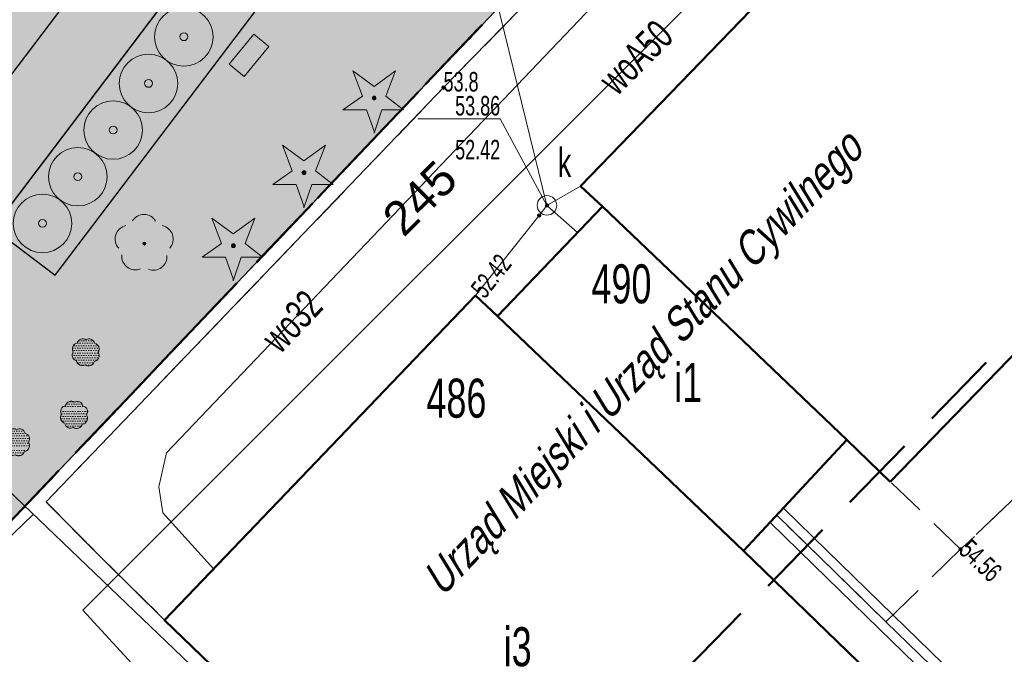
# Model space of a CAD drawing. Header units: metres. Extents: x 5507784 to 5508297, y 5948658 to 5948992.
# Tile 80 of 98: x 5508245 to 5508270, y 5948920 to 5948937. Entities that reach past the tile are written whole.
import ezdxf
from ezdxf.enums import TextEntityAlignment as Align

# ---------------------------------------------------------------- set-up
doc = ezdxf.new("R2010")
doc.units = ezdxf.units.M
for name, pattern in [('2', [0.9, 0.6, -0.3]), ('L_0_02', [0]), ('L_0_03', [1, 0.5, -0.5]), ('L_0_04', [1.5, 1, -0.5]), ('L_0_06', [2, 1.5, -0.5]), ('L_0_0C', [3, 2, -1])]:
    doc.linetypes.add(name, pattern=pattern)
doc.layers.get('0').update_dxf_attribs({"linetype": 'CONTINUOUS', "lineweight": 18})
for name, color, linetype, lineweight in [('1_granice_dzialek', 1, 'CONTINUOUS', 5), ('1_mala_arch', 5, 'CONTINUOUS', 5), ('1_nawierzchnie', 253, 'CONTINUOUS', 5), ('1_roslinnosc', 102, 'CONTINUOUS', 5), ('2_nawierzchnie_projektowane', 14, 'CONTINUOUS', 30), ('312-budynek ewidencyjny', 7, 'CONTINUOUS', 18), ('312-oznaczenie budynku ewidencyjnego', 7, 'CONTINUOUS', 18), ('312-oznaczenie budynku ewidencyjnego-Atr117', 7, 'CONTINUOUS', 18), ('3_mala_arch', 18, 'CONTINUOUS', 5), ('3_rosliny_projektowane', 102, 'CONTINUOUS', 20), ('EGB_Budynek', 7, 'CONTINUOUS', 50), ('EGB_DzialkaEwidencyjna', 7, 'L_0_02', 18), ('EGB_KonturUzytkuGruntowego', 96, 'L_0_03', 18), ('GES_PrzewodKanalizacyjny', 36, 'CONTINUOUS', 18), ('GES_PrzewodTelekomunikacyjny', 30, 'CONTINUOUS', 18), ('GES_PrzewodWodociagowy', 5, 'CONTINUOUS', 18), ('GES_Rzedna', 7, 'CONTINUOUS', 18), ('GES_UrzadzeniaSiecKanalizacyjna_P', 7, 'CONTINUOUS', 18), ('OT_Budowle', 7, 'CONTINUOUS', 18), ('OT_Komunikacja', 7, 'CONTINUOUS', 18), ('OT_Ogrodzenia', 7, 'CONTINUOUS', 18), ('OT_Rzedna', 7, 'CONTINUOUS', 18), ('OT_ZagospodarowanieTerenu', 7, 'CONTINUOUS', 18), ('OT_ZagospodarowanieTerenu_P', 7, 'CONTINUOUS', 18), ('OTDN', 7, 'CONTINUOUS', 13), ('OTKU', 7, 'CONTINUOUS', 13), ('OTOO', 7, 'CONTINUOUS', 13), ('OTRN', 7, 'CONTINUOUS', 13), ('OTRS', 7, 'CONTINUOUS', 13), ('OTZG', 7, 'CONTINUOUS', 13), ('OTZL', 7, 'CONTINUOUS', 13), ('OTZT', 7, 'CONTINUOUS', 18), ('SUKP', 7, 'CONTINUOUS', 13), ('SUKS', 7, 'CONTINUOUS', 13), ('SUTP', 7, 'CONTINUOUS', 13), ('SUWP', 7, 'CONTINUOUS', 13), ('Zakres', 5, 'L_0_0C', 50)]:
    doc.layers.add(name, color=color, linetype=linetype, lineweight=lineweight)
doc.layers.add('994-Nazwa ulicy', color=7, linetype='CONTINUOUS')
doc.styles.get("Standard").update_dxf_attribs({"font": 'arial.ttf'})
doc.linetypes.add('L_0_15_SHX', pattern='A,0,-0.375,-0.75,-0.75,-0.75,-0.75,-0.75,[1,Nowogard 244.shx,S=0.05,R=0,X=0,Y=0],-0.75,-0.75,-0.75,-0.75,-0.375', length=7.5)
doc.linetypes.add('L_0_29_SHX', pattern='A,0,-0.25,-0.5,-0.5,-0.5,-0.5,-0.5,-0.5,-0.5,-0.5,[2,Nowogard 244.shx,S=0.05,R=0,X=0,Y=0],-0.5,[3,Nowogard 244.shx,S=0.05,R=0,X=0,Y=0],-0.25', length=5)
pattern_1 = [(0, (340.901654, 0), (0.03125, 0.0625), [0, -0.0625])]

# ---------------------------------------------------------------- blocks, each defined once
blk = doc.blocks.new('L_0_29_2')
at = {"color": 0, "linetype": 'Continuous', "lineweight": 13, "flags": 128}
blk.add_lwpolyline([(0, 0.5), (0, -0.5)], dxfattribs=at)
blk = doc.blocks.new('SUPS01_05')
at = {"linetype": 'Continuous', "lineweight": 13}
blk.add_hatch(color=0, dxfattribs=at).paths.add_polyline_path([(0, -0.091, 1), (0, 0.091, 1)])
at = {"color": 0, "linetype": 'Continuous', "lineweight": 13}
blk.add_circle((0, 0), 0.0906, dxfattribs=at)
blk = doc.blocks.new('SUKS')
at = {"color": 0, "linetype": 'Continuous', "lineweight": 18}
blk.add_circle((0, 0), 0.5, dxfattribs=at)
blk = doc.blocks.new('OTRN')
at = {"linetype": 'Continuous', "lineweight": 13}
blk.add_hatch(color=0, dxfattribs=at).paths.add_polyline_path([(0, -0.091, 1), (0, 0.091, 1)])
at = {"color": 0, "linetype": 'Continuous', "lineweight": 13}
blk.add_circle((0, 0), 0.0906, dxfattribs=at)
blk = doc.blocks.new('OTRS')
at = {"linetype": 'Continuous', "lineweight": 13}
blk.add_hatch(color=0, dxfattribs=at).paths.add_polyline_path([(0, -0.091, 1), (0, 0.091, 1)])
at = {"color": 0, "linetype": 'Continuous', "lineweight": 13}
blk.add_circle((0, 0), 0.0906, dxfattribs=at)
blk = doc.blocks.new('OTZG')
at = {"linetype": 'Continuous', "lineweight": 13}
blk.add_hatch(color=0, dxfattribs=at).paths.add_polyline_path([(0, -0.1, 1), (0, 0.1, 1)])
at = {"color": 0, "linetype": 'Continuous', "lineweight": 13, "flags": 128}
blk.add_lwpolyline([(0, -1.7), (-0.4, -0.6), (-1.6, -0.6), (-0.6, 0.1), (-1.1, 1.4), (0, 0.6), (1.1, 1.4), (0.6, 0.1), (1.5, -0.6), (0.4, -0.6), (0, -1.8)], close=True, dxfattribs=at)
at = {"color": 0, "linetype": 'Continuous', "lineweight": 13}
blk.add_circle((0, 0), 0.1, dxfattribs=at)
blk = doc.blocks.new('OTZL')
at = {"linetype": 'Continuous', "lineweight": 18}
blk.add_hatch(color=0, dxfattribs=at).paths.add_polyline_path([(0, -0.072, 1), (0, 0.072, 1)])
at = {"color": 0, "linetype": 'Continuous', "lineweight": 18}
blk.add_circle((0, 0), 0.0721, dxfattribs=at)
for centre, radius, start, end in [((-0.02, 0.82), 0.68, 29.5388, 149.6209), ((-0.8, 0.24), 0.7, 101.6336, 222.6141), ((0.78, 0.24), 0.7, 318.5035, 78.3664), ((-0.46, -0.64), 0.7, 175.1009, 291.5014), ((0.46, -0.66), 0.7, 249.444, 4.8991)]:
    blk.add_arc(centre, radius, start, end, dxfattribs=at)

msp = doc.modelspace()

# ---------------------------------------------------------------- hatches: boundary and pattern name
at = {"layer": '1_nawierzchnie', "linetype": 'Continuous', "lineweight": 5, "ltscale": 0.5, "true_color": 0xc7c8ca}
h = msp.add_hatch(dxfattribs=at)
h.set_pattern_fill('GRASS', color=9, scale=0.5)
h.set_pattern_definition([(90, (340.90165, 0), (-0.3535533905, 0.3535533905), [0.09375, -0.6133567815]), (45, (340.90165, 0), (-0.353553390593, 0.353553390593), [0.09375, -0.40625]), (135, (340.90165, 0), (-0.353553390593, -0.353553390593), [0.09375, -0.40625])])
h.paths.add_polyline_path([(5508241.647, 5948931.406), (5508241.329, 5948931.785), (5508241.621, 5948940.332), (5508241.818, 5948940.776), (5508242.527, 5948941.191), (5508243.674, 5948941.86), (5508244.547, 5948942.788), (5508246.53, 5948942.97), (5508249.614, 5948943.254), (5508250.543, 5948943.339), (5508251.146, 5948943.394), (5508242.135, 5948931.486)], flags=17)
h.paths.add_polyline_path([(5508242.612, 5948965.76), (5508244.322, 5948965.52), (5508254.664, 5948955.131), (5508257.767, 5948952.119), (5508255.106, 5948948.735), (5508254.122, 5948948.058), (5508252.491, 5948947.535), (5508246.499, 5948946.984), (5508246.057, 5948947.25), (5508245.847, 5948947.759), (5508244.941, 5948949.117), (5508242.23, 5948950.974), (5508242.132, 5948954.04)])
h.paths.add_polyline_path([(5508226.352, 5948944.94), (5508229.966, 5948945.339), (5508229.747, 5948947.327), (5508235.412, 5948947.953), (5508235.841, 5948948.715), (5508236.5, 5948949.541), (5508237.088, 5948950.081), (5508237.539, 5948950.409), (5508238.034, 5948950.702), (5508238.246, 5948956.24), (5508240.245, 5948956.163), (5508240.124, 5948959.51), (5508237.845, 5948963.28), (5508225.742, 5948949.97), (5508225.402, 5948947.7), (5508225.712, 5948945.49)])
h.paths.add_polyline_path([(5508227.272, 5948943.01), (5508230.186, 5948943.351), (5508230.405, 5948941.364), (5508232.465, 5948941.591), (5508234.578, 5948941.194), (5508237.029, 5948940.073), (5508237.717, 5948940.071), (5508238.243, 5948940.514), (5508239.373, 5948939.893), (5508239.577, 5948939.09), (5508239.492, 5948936.62), (5508239.176, 5948927.324), (5508236.561, 5948926.769), (5508235.523, 5948928.582)])
h.paths.add_polyline_path([(5508239.234, 5948964.807), (5508240.47, 5948962.987), (5508240.592, 5948966.3)])
h.paths.add_polyline_path([(5508259.177, 5948950.669), (5508257.993, 5948949.106), (5508257.997, 5948948.873), (5508258.118, 5948948.627), (5508258.297, 5948948.501), (5508258.451, 5948948.465), (5508260.761, 5948949.056)])
h.paths.add_polyline_path([(5508258.282, 5948946.31), (5508262.12, 5948947.279), (5508262.863, 5948947.477), (5508264.782, 5948948.02), (5508267.026, 5948948.877), (5508267.941, 5948948.009), (5508240.802, 5948919.427), (5508239.561, 5948921.556), (5508242.986, 5948929.298), (5508244.572, 5948931.391), (5508246.167, 5948930.183), (5508251.745, 5948937.545), (5508250.151, 5948938.753), (5508252.114, 5948941.344), (5508253.309, 5948942.922), (5508253.996, 5948943.106), (5508254.489, 5948942.915), (5508254.732, 5948942.71), (5508256.502, 5948940.94), (5508259.972, 5948944.48)])
at = {"layer": '1_nawierzchnie', "linetype": 'Continuous', "true_color": 0xc7c8ca}
h = msp.add_hatch(dxfattribs=at)
h.set_pattern_fill('DOTS', color=9, angle=45)
h.set_pattern_definition([(45, (340.84754, -0.052766), (-0.0220970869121, 0.06629126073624), [0, -0.0625])])
h.paths.add_polyline_path([(5508238.268, 5948923.637), (5508239.508, 5948921.506), (5508242.932, 5948929.245), (5508244.518, 5948931.338), (5508250.097, 5948938.701), (5508253.255, 5948942.869), (5508253.514, 5948943.003), (5508253.826, 5948943.058), (5508254.01, 5948943.044), (5508254.24, 5948942.975), (5508254.435, 5948942.862), (5508254.678, 5948942.657), (5508258.178, 5948946.247), (5508262.468, 5948947.327), (5508260.707, 5948949.003), (5508258.397, 5948948.412), (5508258.18, 5948948.48), (5508258.052, 5948948.589), (5508257.956, 5948948.766), (5508257.934, 5948948.91), (5508257.969, 5948949.093), (5508259.142, 5948950.642), (5508257.713, 5948952.067), (5508255.332, 5948948.949), (5508254.909, 5948948.561), (5508254.685, 5948948.356), (5508254.199, 5948948.077), (5508253.867, 5948947.906), (5508253.376, 5948947.707), (5508252.819, 5948947.551), (5508252.437, 5948947.482), (5508246.539, 5948946.94), (5508246.228, 5948946.98), (5508246.049, 5948947.125), (5508245.997, 5948947.212), (5508241.525, 5948946.019), (5508241.796, 5948945.678), (5508241.957, 5948945.409), (5508242.046, 5948945.215), (5508242.116, 5948945.012), (5508242.163, 5948944.782), (5508242.171, 5948944.55), (5508242.117, 5948944.299), (5508241.963, 5948944.073), (5508241.828, 5948943.981), (5508241.616, 5948943.916), (5508241.37, 5948943.913), (5508241.136, 5948943.961), (5508240.816, 5948944.09), (5508240.469, 5948944.309), (5508240.378, 5948944.379), (5508238.728, 5948940.21), (5508239.04, 5948940.078), (5508239.233, 5948939.933), (5508239.319, 5948939.84), (5508239.499, 5948939.499), (5508239.534, 5948939.339), (5508241.567, 5948940.28), (5508241.622, 5948940.574), (5508241.825, 5948940.795), (5508241.988, 5948940.934), (5508242.147, 5948941.022), (5508243.124, 5948941.462), (5508243.481, 5948941.832), (5508244.026, 5948942.174), (5508244.493, 5948942.735), (5508244.714, 5948943.081), (5508245.074, 5948943.871), (5508245.3, 5948944.49), (5508245.573, 5948944.738), (5508246.111, 5948944.896), (5508251.72, 5948945.408), (5508252.07, 5948945.214), (5508252.173, 5948944.91), (5508252.118, 5948944.682), (5508242.081, 5948931.434), (5508239.059, 5948925.428)])
h.paths.add_polyline_path([(5508239.534, 5948939.339), (5508241.567, 5948940.28), (5508241.275, 5948931.732), (5508241.322, 5948931.593), (5508241.47, 5948931.42), (5508241.593, 5948931.353), (5508241.767, 5948931.322), (5508242.081, 5948931.434), (5508239.059, 5948925.428)], flags=17)
h.paths.add_polyline_path([(5508240.378, 5948944.379), (5508238.728, 5948940.21), (5508238.454, 5948940.329), (5508237.774, 5948940.706), (5508237.542, 5948940.865), (5508236.963, 5948941.348), (5508236.636, 5948941.689), (5508236.278, 5948942.14), (5508236.004, 5948942.567), (5508235.842, 5948942.865), (5508235.686, 5948943.205), (5508235.5, 5948943.488), (5508235.308, 5948943.649), (5508234.972, 5948943.787), (5508234.747, 5948943.809), (5508227.207, 5948942.976), (5508226.298, 5948944.887), (5508234.267, 5948945.768), (5508235.376, 5948945.89), (5508235.815, 5948945.954), (5508236.067, 5948946.084), (5508236.307, 5948946.325), (5508236.4, 5948946.488), (5508236.593, 5948947.068), (5508236.878, 5948947.642), (5508237.375, 5948948.332), (5508237.814, 5948948.769), (5508238.497, 5948949.26), (5508239.19, 5948949.59), (5508239.495, 5948949.693), (5508239.786, 5948949.947), (5508239.947, 5948950.252), (5508239.981, 5948950.647), (5508240.255, 5948957.961), (5508240.241, 5948958.506), (5508240.215, 5948958.744), (5508240.04, 5948959.559), (5508239.816, 5948960.155), (5508239.697, 5948960.402), (5508237.791, 5948963.227), (5508239.179, 5948964.755), (5508239.716, 5948963.965), (5508239.911, 5948963.871), (5508240.025, 5948963.857), (5508240.172, 5948963.879), (5508240.327, 5948963.958), (5508240.418, 5948964.048), (5508240.502, 5948964.207), (5508240.58, 5948966.236), (5508242.558, 5948965.707), (5508242.01, 5948951.374), (5508242.098, 5948951.058), (5508242.242, 5948950.833), (5508242.534, 5948950.598), (5508242.926, 5948950.451), (5508243.378, 5948950.237), (5508243.834, 5948949.967), (5508244.279, 5948949.641), (5508244.662, 5948949.299), (5508245.227, 5948948.651), (5508245.558, 5948948.151), (5508245.819, 5948947.65), (5508246.003, 5948947.197), (5508241.531, 5948946.012), (5508241.28, 5948946.256), (5508240.991, 5948946.473), (5508240.651, 5948946.656), (5508240.402, 5948946.74), (5508240.039, 5948946.775), (5508239.765, 5948946.7), (5508239.549, 5948946.51), (5508239.456, 5948946.303), (5508239.435, 5948945.908), (5508239.55, 5948945.477), (5508239.737, 5948945.108), (5508240.003, 5948944.745), (5508240.184, 5948944.552)])
at = {"layer": '1_roslinnosc', "linetype": 'Continuous', "true_color": 0x636466}
h = msp.add_hatch(dxfattribs=at)
h.set_pattern_fill('DOTS', color=251)
h.set_pattern_definition(pattern_1)
edge = h.paths.add_edge_path()
edge.add_arc((5508247.147, 5948928.286), 0.149, 327.2385, 437.2385)
edge.add_arc((5508247.034, 5948928.401), 0.149, 11.7156, 121.7156)
edge.add_arc((5508246.873, 5948928.404), 0.149, 56.1927, 166.1927)
edge.add_arc((5508246.756, 5948928.293), 0.149, 100.6698, 210.6698)
edge.add_arc((5508246.751, 5948928.132), 0.149, 145.1469, 255.1469)
edge.add_arc((5508246.859, 5948928.013), 0.149, 189.624, 299.624)
edge.add_arc((5508247.02, 5948928.004), 0.149, 234.1011, 344.1011)
edge.add_arc((5508247.133, 5948928.123), 0.162, 280.6698, 390.6698)
h = msp.add_hatch(dxfattribs=at)
h.set_pattern_fill('DOTS', color=251)
h.set_pattern_definition(pattern_1)
edge = h.paths.add_edge_path()
edge.add_arc((5508246.847, 5948926.683), 0.149, 327.2385, 437.2385)
edge.add_arc((5508246.734, 5948926.798), 0.149, 11.7156, 121.7156)
edge.add_arc((5508246.573, 5948926.801), 0.149, 56.1927, 166.1927)
edge.add_arc((5508246.456, 5948926.691), 0.149, 100.6698, 210.6698)
edge.add_arc((5508246.45, 5948926.53), 0.149, 145.1469, 255.1469)
edge.add_arc((5508246.558, 5948926.411), 0.149, 189.624, 299.624)
edge.add_arc((5508246.719, 5948926.402), 0.149, 234.1011, 344.1011)
edge.add_arc((5508246.832, 5948926.52), 0.162, 280.6698, 390.6698)
h = msp.add_hatch(dxfattribs=at)
h.set_pattern_fill('DOTS', color=251)
h.set_pattern_definition(pattern_1)
edge = h.paths.add_edge_path()
edge.add_arc((5508245.36, 5948925.982), 0.149, 327.2385, 437.2385)
edge.add_arc((5508245.247, 5948926.097), 0.149, 11.7156, 121.7156)
edge.add_arc((5508245.086, 5948926.1), 0.149, 56.1927, 166.1927)
edge.add_arc((5508244.97, 5948925.99), 0.149, 100.6698, 210.6698)
edge.add_arc((5508244.964, 5948925.829), 0.149, 145.1469, 255.1469)
edge.add_arc((5508245.072, 5948925.71), 0.149, 189.624, 299.624)
edge.add_arc((5508245.233, 5948925.701), 0.149, 234.1011, 344.1011)
edge.add_arc((5508245.346, 5948925.819), 0.162, 280.6698, 390.6698)
at = {"layer": '2_nawierzchnie_projektowane', "linetype": 'Continuous', "lineweight": 5, "true_color": 0xc7c8ca}
h = msp.add_hatch(dxfattribs=at)
h.set_pattern_fill('EARTH', color=9, scale=2.5, angle=45)
h.set_pattern_definition([(45, (340.90165, 0), (0, 0.883883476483), [0.625, -0.625]), (45, (340.7359, 0.1657), (0, 0.883883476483), [0.625, -0.625]), (45, (340.5702, 0.33146), (0, 0.883883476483), [0.625, -0.625]), (135, (340.5702, 0.44194), (-0.883883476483, 6e-17), [0.625, -0.625]), (135, (340.7359, 0.6077), (-0.883883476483, 6e-17), [0.625, -0.625]), (135, (340.90165, 0.7734), (-0.883883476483, 6e-17), [0.625, -0.625])])
h.paths.add_polyline_path([(5508230.186, 5948943.351), (5508234.801, 5948943.861), (5508235.362, 5948943.702), (5508235.74, 5948943.257), (5508236.043, 5948942.644), (5508236.644, 5948941.716), (5508237.017, 5948941.401), (5508237.611, 5948940.951), (5508238.243, 5948940.514), (5508238.043, 5948940.267), (5508237.717, 5948940.071), (5508237.375, 5948940.011), (5508237.029, 5948940.073), (5508236.251, 5948940.517), (5508235.715, 5948940.773), (5508234.84, 5948941.111), (5508233.714, 5948941.413), (5508232.774, 5948941.562), (5508232.465, 5948941.591), (5508230.405, 5948941.364)])
h.paths.add_polyline_path([(5508229.966, 5948945.339), (5508229.747, 5948947.327), (5508235.412, 5948947.953), (5508235.77, 5948948.606), (5508236.406, 5948949.44), (5508236.982, 5948949.994), (5508237.799, 5948950.572), (5508238.034, 5948950.702), (5508238.246, 5948956.24), (5508240.24, 5948956.165), (5508240.025, 5948950.453), (5508239.919, 5948950.118), (5508239.841, 5948950), (5508239.68, 5948949.835), (5508239.549, 5948949.745), (5508239.009, 5948949.547), (5508238.646, 5948949.367), (5508238.124, 5948949.044), (5508237.652, 5948948.622), (5508237.283, 5948948.209), (5508236.83, 5948947.513), (5508236.651, 5948947.13), (5508236.522, 5948946.777), (5508236.396, 5948946.431), (5508236.184, 5948946.185), (5508235.954, 5948946.041), (5508235.787, 5948945.982)])
h.paths.add_polyline_path([(5508236.561, 5948926.769), (5508239.176, 5948927.324), (5508239.113, 5948925.481), (5508238.322, 5948923.69)])
h.paths.add_polyline_path([(5508244.572, 5948931.391), (5508250.151, 5948938.753), (5508251.745, 5948937.545), (5508246.167, 5948930.183)])
h.paths.add_polyline_path([(5508244.547, 5948942.788), (5508244.897, 5948943.373), (5508245.075, 5948943.777), (5508245.162, 5948944.201), (5508245.365, 5948944.549), (5508245.681, 5948944.78), (5508246.166, 5948944.949), (5508251.774, 5948945.461), (5508252.049, 5948945.345), (5508252.165, 5948945.204), (5508252.172, 5948944.735), (5508251.158, 5948943.396)])
edge = h.paths.add_edge_path()
edge.add_ellipse((5508240.854, 5948945.395), major_axis=(-1.163, 1.269), ratio=0.576271, start_angle=0, end_angle=360)
at = {"layer": '3_mala_arch', "linetype": 'Continuous', "true_color": 0x636466}
h = msp.add_hatch(color=251, dxfattribs=at)
h.dxf.hatch_style = 1
h.paths.add_polyline_path([(5508250.622, 5948935.59), (5508251.261, 5948936.36), (5508251.646, 5948936.04), (5508251.007, 5948935.271)])

# ---------------------------------------------------------------- linework, layer by layer
at = {"layer": '1_granice_dzialek', "color": 251, "linetype": '2', "lineweight": 50, "ltscale": 2.5, "true_color": 0x636466}
msp.add_lwpolyline([(5508223.642, 5948948.94), (5508240.492, 5948919.1), (5508267.952, 5948948.02), (5508243.222, 5948970.92)], close=True, dxfattribs=at)
at = {"layer": '1_mala_arch', "color": 251, "linetype": '2', "lineweight": 50, "ltscale": 3.5, "true_color": 0x636466}
msp.add_lwpolyline([(5508240.802, 5948919.427), (5508238.322, 5948923.69), (5508235.493, 5948928.552), (5508227.272, 5948943.01), (5508226.352, 5948944.94), (5508225.712, 5948945.49), (5508225.402, 5948947.7), (5508225.742, 5948949.97), (5508240.592, 5948966.3), (5508244.322, 5948965.52), (5508262.522, 5948947.38), (5508264.782, 5948948.02), (5508267.026, 5948948.877), (5508267.952, 5948948.02), (5508240.802, 5948919.427)], dxfattribs=at)
at = {"layer": '1_roslinnosc', "color": 251, "linetype": 'Continuous', "true_color": 0x636466}
for points in [[(5508247.272, 5948928.205, 0.520567), (5508247.18, 5948928.431, 0.520567), (5508246.956, 5948928.527, 0.520567), (5508246.729, 5948928.439, 0.520567), (5508246.628, 5948928.217, 0.520567), (5508246.712, 5948927.988, 0.520567), (5508246.933, 5948927.884, 0.520567), (5508247.163, 5948927.963, 0.520567)], [(5508246.972, 5948926.603, 0.520567), (5508246.879, 5948926.829, 0.520567), (5508246.656, 5948926.925, 0.520567), (5508246.428, 5948926.837, 0.520567), (5508246.328, 5948926.615, 0.520567), (5508246.412, 5948926.386, 0.520567), (5508246.632, 5948926.281, 0.520567), (5508246.862, 5948926.361, 0.520567)], [(5508245.485, 5948925.902, 0.520567), (5508245.393, 5948926.128, 0.520567), (5508245.169, 5948926.224, 0.520567), (5508244.942, 5948926.136, 0.520567), (5508244.842, 5948925.914, 0.520567), (5508244.925, 5948925.685, 0.520567), (5508245.146, 5948925.58, 0.520567), (5508245.376, 5948925.66, 0.520567)]]:
    msp.add_lwpolyline(points, format="xyb", close=True, dxfattribs=at)
at = {"layer": '2_nawierzchnie_projektowane', "color": 251, "linetype": 'Continuous', "true_color": 0x636466}
for points in [[(5508242.135, 5948931.486), (5508252.172, 5948944.735)], [(5508242.986, 5948929.298), (5508253.309, 5948942.922)], [(5508244.572, 5948931.391), (5508246.167, 5948930.183), (5508251.745, 5948937.545), (5508250.151, 5948938.753), (5508244.572, 5948931.391)]]:
    msp.add_lwpolyline(points, dxfattribs=at)
at = {"layer": '312-budynek ewidencyjny', "color": 251, "linetype": 'Continuous', "lineweight": 18, "true_color": 0x636466, "flags": 128}
for points in [[(5508259.632, 5948932.46), (5508270.642, 5948943.85)], [(5508278.602, 5948936.26), (5508267.572, 5948924.89)], [(5508260.192, 5948931.94), (5508259.632, 5948932.46)], [(5508257.502, 5948929.13), (5508260.192, 5948931.94)], [(5508260.192, 5948931.94), (5508266.462, 5948925.96)], [(5508266.462, 5948925.96), (5508260.192, 5948931.94)], [(5508248.972, 5948921.34), (5508256.942, 5948929.66)], [(5508256.942, 5948929.66), (5508257.502, 5948929.13)], [(5508257.502, 5948929.13), (5508263.812, 5948923.12)], [(5508263.812, 5948923.12), (5508257.502, 5948929.13)], [(5508266.462, 5948925.96), (5508263.812, 5948923.12)], [(5508267.572, 5948924.89), (5508266.462, 5948925.96)], [(5508263.812, 5948923.12), (5508274.762, 5948912.52)], [(5508266.752, 5948904.2), (5508248.972, 5948921.34)]]:
    msp.add_lwpolyline(points, dxfattribs=at)
at = {"layer": '3_mala_arch', "color": 251, "linetype": 'Continuous', "true_color": 0x636466}
msp.add_lwpolyline([(5508250.622, 5948935.59), (5508251.261, 5948936.36), (5508251.646, 5948936.04), (5508251.007, 5948935.271)], close=True, dxfattribs=at)
at = {"layer": '3_rosliny_projektowane', "color": 251, "linetype": 'Continuous', "true_color": 0x636466}
for centre, radius in [((5508249.465, 5948936.293), 0.75), ((5508249.465, 5948936.293), 0.1), ((5508248.559, 5948935.097), 0.75), ((5508248.559, 5948935.097), 0.1), ((5508247.653, 5948933.902), 0.75), ((5508247.653, 5948933.902), 0.1), ((5508246.747, 5948932.706), 0.75), ((5508246.747, 5948932.706), 0.1), ((5508245.841, 5948931.51), 0.75), ((5508245.841, 5948931.51), 0.1)]:
    msp.add_circle(centre, radius, dxfattribs=at)
at = {"layer": 'EGB_Budynek', "color": 251, "linetype": 'Continuous', "lineweight": 50, "true_color": 0x636466, "flags": 128}
for points in [[(5508267.572, 5948924.89), (5508266.462, 5948925.96), (5508260.192, 5948931.94), (5508259.632, 5948932.46), (5508270.642, 5948943.85), (5508278.602, 5948936.26)], [(5508263.812, 5948923.12), (5508257.502, 5948929.13), (5508260.192, 5948931.94), (5508266.462, 5948925.96)], [(5508266.752, 5948904.2), (5508248.972, 5948921.34), (5508256.942, 5948929.66), (5508257.502, 5948929.13), (5508263.812, 5948923.12), (5508274.762, 5948912.52)]]:
    msp.add_lwpolyline(points, close=True, dxfattribs=at)
at = {"layer": 'EGB_DzialkaEwidencyjna', "linetype": 'CONTINUOUS', "lineweight": 18}
for p, q in [((5508267.952, 5948948.02), (5508240.492, 5948919.1)), ((5508240.492, 5948919.1), (5508267.952, 5948948.02))]:
    msp.add_line(p, q, dxfattribs=at)
at = {"layer": 'EGB_KonturUzytkuGruntowego', "color": 251, "linetype": 'L_0_03', "lineweight": 18, "true_color": 0x636466, "flags": 128}
msp.add_lwpolyline([(5508260.912, 5948887.7), (5508255.912, 5948894.29), (5508240.492, 5948919.1), (5508267.952, 5948948.02), (5508295.102, 5948922.48)], close=True, dxfattribs=at)
at = {"layer": 'GES_PrzewodKanalizacyjny', "color": 251, "linetype": 'Continuous', "lineweight": 18, "true_color": 0x636466, "flags": 128}
for points in [[(5508247.062, 5948979.71), (5508258.772, 5948931.97)], [(5508258.772, 5948931.97), (5508259.632, 5948932.46)], [(5508258.772, 5948931.97), (5508258.572, 5948931.71), (5508256.942, 5948929.66)], [(5508258.772, 5948931.97), (5508259.552, 5948931.28)]]:
    msp.add_lwpolyline(points, dxfattribs=at)
at = {"layer": 'GES_PrzewodTelekomunikacyjny', "color": 251, "linetype": 'Continuous', "lineweight": 18, "true_color": 0x636466, "flags": 128}
msp.add_lwpolyline([(5508255.362, 5948915.18), (5508255.132, 5948914.93), (5508227.192, 5948941.7)], dxfattribs=at)
at = {"layer": 'GES_PrzewodWodociagowy', "color": 251, "linetype": 'Continuous', "lineweight": 18, "true_color": 0x636466, "flags": 128}
for points in [[(5508255.252, 5948912.48), (5508246.872, 5948921.6), (5508264.602, 5948939.32)], [(5508261.532, 5948938.75), (5508249.022, 5948925.63), (5508248.822, 5948924.76), (5508248.922, 5948924.09), (5508250.232, 5948922.65)]]:
    msp.add_lwpolyline(points, dxfattribs=at)
at = {"layer": 'GES_Rzedna', "color": 251, "linetype": 'Continuous', "lineweight": 13, "true_color": 0x636466, "flags": 128}
msp.add_lwpolyline([(5508255.462, 5948934.188), (5508257.572, 5948934.188), (5508258.772, 5948931.97)], dxfattribs=at)
at = {"layer": 'OT_Budowle', "linetype": 'L_0_29_SHX', "lineweight": 18}
for p, q in [((5508265.782, 5948922.94), (5508264.662, 5948924.03)), ((5508267.462, 5948921.3), (5508265.782, 5948922.94)), ((5508273.492, 5948915.44), (5508267.462, 5948921.3))]:
    msp.add_line(p, q, dxfattribs=at)
at = {"layer": 'OT_Budowle', "linetype": 'CONTINUOUS', "lineweight": 18}
for p, q in [((5508265.956, 5948923.119), (5508264.836, 5948924.209)), ((5508265.607, 5948922.761), (5508264.487, 5948923.851)), ((5508267.636, 5948921.479), (5508265.956, 5948923.119)), ((5508267.287, 5948921.121), (5508265.607, 5948922.761)), ((5508273.666, 5948915.619), (5508267.636, 5948921.479)), ((5508273.317, 5948915.261), (5508267.287, 5948921.121))]:
    msp.add_line(p, q, dxfattribs=at)
at = {"layer": 'OT_Komunikacja', "color": 251, "linetype": 'L_0_06', "lineweight": 18, "true_color": 0x636466, "flags": 128}
msp.add_lwpolyline([(5508265.782, 5948922.94), (5508267.462, 5948921.3), (5508269.372, 5948923.16), (5508269.512, 5948923.28), (5508276.292, 5948929.8), (5508277.922, 5948932.03), (5508279.312, 5948934.88), (5508279.632, 5948935.45), (5508282.822, 5948932.26), (5508281.362, 5948930.64), (5508280.622, 5948929.35), (5508280.212, 5948927.77), (5508280.282, 5948926.36), (5508280.812, 5948925.03), (5508281.452, 5948924.09), (5508275.242, 5948917.47), (5508277.532, 5948915.4), (5508276.112, 5948913.93), (5508274.762, 5948912.52), (5508263.812, 5948923.12), (5508264.662, 5948924.03)], close=True, dxfattribs=at)
at = {"layer": 'OT_Ogrodzenia', "linetype": 'L_0_15_SHX', "lineweight": 35}
for p, q in [((5508256.122, 5948934.99), (5508259.292, 5948938.24)), ((5508245.932, 5948924.37), (5508256.122, 5948934.99)), ((5508247.322, 5948922.97), (5508245.932, 5948924.37)), ((5508248.972, 5948921.34), (5508247.322, 5948922.97))]:
    msp.add_line(p, q, dxfattribs=at)
at = {"layer": 'OT_Ogrodzenia', "linetype": 'CONTINUOUS', "lineweight": 35}
for p, q in [((5508256.122, 5948934.99), (5508259.292, 5948938.24)), ((5508245.932, 5948924.37), (5508256.122, 5948934.99)), ((5508247.322, 5948922.97), (5508245.932, 5948924.37)), ((5508248.972, 5948921.34), (5508247.322, 5948922.97))]:
    msp.add_line(p, q, dxfattribs=at)
at = {"layer": 'OT_ZagospodarowanieTerenu', "color": 251, "linetype": 'L_0_04', "lineweight": 18, "true_color": 0x636466, "flags": 128}
for points in [[(5508256.122, 5948934.99), (5508259.292, 5948938.24), (5508262.722, 5948941.79), (5508268.852, 5948948.22), (5508280.542, 5948937.07), (5508279.632, 5948935.45), (5508279.312, 5948934.88), (5508277.922, 5948932.03), (5508276.292, 5948929.8), (5508269.512, 5948923.28), (5508269.372, 5948923.16), (5508267.572, 5948924.89), (5508278.602, 5948936.26), (5508270.642, 5948943.85), (5508259.632, 5948932.46), (5508260.192, 5948931.94), (5508257.502, 5948929.13), (5508256.942, 5948929.66), (5508248.972, 5948921.34), (5508247.322, 5948922.97), (5508245.932, 5948924.37)], [(5508255.842, 5948913.02), (5508254.842, 5948914.06), (5508253.502, 5948912.83), (5508251.602, 5948910.87), (5508252.442, 5948910.04), (5508249.232, 5948906.82), (5508248.112, 5948906.88), (5508240.812, 5948919.41), (5508245.932, 5948924.37), (5508247.322, 5948922.97), (5508248.972, 5948921.34), (5508256.682, 5948913.91)]]:
    msp.add_lwpolyline(points, close=True, dxfattribs=at)
at = {"layer": 'OTDN', "linetype": 'L_0_29_SHX', "lineweight": 18}
for p, q in [((5508265.782, 5948922.94), (5508264.662, 5948924.03)), ((5508267.462, 5948921.3), (5508265.782, 5948922.94)), ((5508273.492, 5948915.44), (5508267.462, 5948921.3))]:
    msp.add_line(p, q, dxfattribs=at)
at = {"layer": 'OTDN', "linetype": 'CONTINUOUS', "lineweight": 18}
for p, q in [((5508265.956, 5948923.119), (5508264.836, 5948924.209)), ((5508265.607, 5948922.761), (5508264.487, 5948923.851)), ((5508267.636, 5948921.479), (5508265.956, 5948923.119)), ((5508267.287, 5948921.121), (5508265.607, 5948922.761)), ((5508273.666, 5948915.619), (5508267.636, 5948921.479)), ((5508273.317, 5948915.261), (5508267.287, 5948921.121))]:
    msp.add_line(p, q, dxfattribs=at)
at = {"layer": 'OTKU', "color": 251, "linetype": 'L_0_06', "lineweight": 18, "true_color": 0x636466, "flags": 128}
msp.add_lwpolyline([(5508265.782, 5948922.94), (5508267.462, 5948921.3), (5508269.372, 5948923.16), (5508269.512, 5948923.28), (5508276.292, 5948929.8), (5508277.922, 5948932.03), (5508279.312, 5948934.88), (5508279.632, 5948935.45), (5508282.822, 5948932.26), (5508281.362, 5948930.64), (5508280.622, 5948929.35), (5508280.212, 5948927.77), (5508280.282, 5948926.36), (5508280.812, 5948925.03), (5508281.452, 5948924.09), (5508275.242, 5948917.47), (5508277.532, 5948915.4), (5508276.112, 5948913.93), (5508274.762, 5948912.52), (5508263.812, 5948923.12), (5508264.662, 5948924.03)], close=True, dxfattribs=at)
at = {"layer": 'OTOO', "linetype": 'L_0_15_SHX', "lineweight": 35}
for p, q in [((5508256.122, 5948934.99), (5508259.292, 5948938.24)), ((5508245.932, 5948924.37), (5508256.122, 5948934.99)), ((5508247.322, 5948922.97), (5508245.932, 5948924.37)), ((5508248.972, 5948921.34), (5508247.322, 5948922.97))]:
    msp.add_line(p, q, dxfattribs=at)
at = {"layer": 'OTOO', "linetype": 'CONTINUOUS', "lineweight": 35}
for p, q in [((5508256.122, 5948934.99), (5508259.292, 5948938.24)), ((5508245.932, 5948924.37), (5508256.122, 5948934.99)), ((5508247.322, 5948922.97), (5508245.932, 5948924.37)), ((5508248.972, 5948921.34), (5508247.322, 5948922.97))]:
    msp.add_line(p, q, dxfattribs=at)
at = {"layer": 'OTZT', "color": 251, "linetype": 'L_0_04', "lineweight": 18, "true_color": 0x636466, "flags": 128}
for points in [[(5508256.122, 5948934.99), (5508259.292, 5948938.24), (5508262.722, 5948941.79), (5508268.852, 5948948.22), (5508280.542, 5948937.07), (5508279.632, 5948935.45), (5508279.312, 5948934.88), (5508277.922, 5948932.03), (5508276.292, 5948929.8), (5508269.512, 5948923.28), (5508269.372, 5948923.16), (5508267.572, 5948924.89), (5508278.602, 5948936.26), (5508270.642, 5948943.85), (5508259.632, 5948932.46), (5508260.192, 5948931.94), (5508257.502, 5948929.13), (5508256.942, 5948929.66), (5508248.972, 5948921.34), (5508247.322, 5948922.97), (5508245.932, 5948924.37)], [(5508255.842, 5948913.02), (5508254.842, 5948914.06), (5508253.502, 5948912.83), (5508251.602, 5948910.87), (5508252.442, 5948910.04), (5508249.232, 5948906.82), (5508248.112, 5948906.88), (5508240.812, 5948919.41), (5508245.932, 5948924.37), (5508247.322, 5948922.97), (5508248.972, 5948921.34), (5508256.682, 5948913.91)]]:
    msp.add_lwpolyline(points, close=True, dxfattribs=at)
at = {"layer": 'SUKP', "color": 251, "linetype": 'Continuous', "lineweight": 18, "true_color": 0x636466, "flags": 128}
for points in [[(5508247.062, 5948979.71), (5508258.772, 5948931.97)], [(5508258.772, 5948931.97), (5508259.632, 5948932.46)], [(5508258.772, 5948931.97), (5508258.572, 5948931.71), (5508256.942, 5948929.66)], [(5508258.772, 5948931.97), (5508259.552, 5948931.28)]]:
    msp.add_lwpolyline(points, dxfattribs=at)
at = {"layer": 'SUTP', "color": 251, "linetype": 'Continuous', "lineweight": 18, "true_color": 0x636466, "flags": 128}
msp.add_lwpolyline([(5508255.362, 5948915.18), (5508255.132, 5948914.93), (5508227.192, 5948941.7)], dxfattribs=at)
at = {"layer": 'SUWP', "color": 251, "linetype": 'Continuous', "lineweight": 18, "true_color": 0x636466, "flags": 128}
for points in [[(5508255.252, 5948912.48), (5508246.872, 5948921.6), (5508264.602, 5948939.32)], [(5508261.532, 5948938.75), (5508249.022, 5948925.63), (5508248.822, 5948924.76), (5508248.922, 5948924.09), (5508250.232, 5948922.65)]]:
    msp.add_lwpolyline(points, dxfattribs=at)
at = {"layer": 'Zakres', "color": 251, "lineweight": 50, "true_color": 0x636466, "flags": 128}
msp.add_lwpolyline([(5508249.582, 5948976.65), (5508284.242, 5948942.46), (5508237.062, 5948894.25), (5508234.122, 5948900.57), (5508209.272, 5948947.46), (5508245.962, 5948982.15)], close=True, dxfattribs=at)

# ---------------------------------------------------------------- block references
at = {"layer": 'GES_Rzedna', "color": 251, "linetype": 'Continuous', "true_color": 0x636466, "xscale": 0.5, "yscale": 0.5, "zscale": 0.5}
for p in [(5508258.772, 5948931.97), (5508258.572, 5948931.71)]:
    msp.add_blockref('SUPS01_05', p, dxfattribs=at)
at = {"layer": 'GES_UrzadzeniaSiecKanalizacyjna_P', "color": 251, "linetype": 'Continuous', "true_color": 0x636466, "xscale": 0.5, "yscale": 0.5, "zscale": 0.5}
msp.add_blockref('SUKS', (5508258.772, 5948931.97), dxfattribs=at)
at = {"layer": 'OT_Budowle', "color": 251, "linetype": 'Continuous', "true_color": 0x636466, "xscale": 0.5, "yscale": 0.5, "zscale": 0.5, "rotation": 315.78}
msp.add_blockref('L_0_29_2', (5508264.662, 5948924.03), dxfattribs=at)
at = {"layer": 'OT_Rzedna', "color": 251, "linetype": 'Continuous', "true_color": 0x636466, "xscale": 0.5, "yscale": 0.5, "zscale": 0.5}
for name, p in [('OTRN', (5508256.122, 5948934.99)), ('OTRS', (5508269.372, 5948923.16))]:
    msp.add_blockref(name, p, dxfattribs=at)
at = {"layer": 'OT_ZagospodarowanieTerenu_P', "color": 251, "linetype": 'Continuous', "true_color": 0x636466, "xscale": 0.5, "yscale": 0.5, "zscale": 0.5}
for name, p in [('OTZG', (5508254.342, 5948934.72)), ('OTZG', (5508252.542, 5948932.81)), ('OTZL', (5508248.452, 5948930.99)), ('OTZG', (5508250.732, 5948930.94))]:
    msp.add_blockref(name, p, dxfattribs=at)
at = {"layer": 'OTDN', "color": 251, "linetype": 'Continuous', "true_color": 0x636466, "xscale": 0.5, "yscale": 0.5, "zscale": 0.5, "rotation": 315.78}
msp.add_blockref('L_0_29_2', (5508264.662, 5948924.03), dxfattribs=at)
at = {"layer": 'OTRN', "color": 251, "linetype": 'Continuous', "true_color": 0x636466, "xscale": 0.5, "yscale": 0.5, "zscale": 0.5}
msp.add_blockref('OTRN', (5508256.122, 5948934.99), dxfattribs=at)
at = {"layer": 'OTRS', "color": 251, "linetype": 'Continuous', "true_color": 0x636466, "xscale": 0.5, "yscale": 0.5, "zscale": 0.5}
msp.add_blockref('OTRS', (5508269.372, 5948923.16), dxfattribs=at)
at = {"layer": 'OTZG', "color": 251, "linetype": 'Continuous', "true_color": 0x636466, "xscale": 0.5, "yscale": 0.5, "zscale": 0.5}
for p in [(5508254.342, 5948934.72), (5508252.542, 5948932.81), (5508250.732, 5948930.94)]:
    msp.add_blockref('OTZG', p, dxfattribs=at)
at = {"layer": 'OTZL', "color": 251, "linetype": 'Continuous', "true_color": 0x636466, "xscale": 0.5, "yscale": 0.5, "zscale": 0.5}
msp.add_blockref('OTZL', (5508248.452, 5948930.99), dxfattribs=at)
at = {"layer": 'SUKS', "color": 251, "linetype": 'Continuous', "true_color": 0x636466, "xscale": 0.5, "yscale": 0.5, "zscale": 0.5}
msp.add_blockref('SUKS', (5508258.772, 5948931.97), dxfattribs=at)

# ---------------------------------------------------------------- texts
at = {"layer": '1_granice_dzialek', "color": 251, "linetype": 'Continuous', "true_color": 0x636466, "insert": (5508254.481, 5948931.748), "char_height": 0.875, "attachment_point": 1, "rotation": 44.9841}
msp.add_mtext_dynamic_manual_height_columns('245', width=3.73884, gutter_width=4.375, heights=[0], dxfattribs=at)
at = {"layer": '312-oznaczenie budynku ewidencyjnego', "color": 251, "lineweight": 20, "true_color": 0x636466, "width": 0.66}
for s, p in [('490', (5508259.912, 5948930.46)), ('486', (5508255.682, 5948927.53))]:
    msp.add_text(s, height=1, dxfattribs=at).set_placement(p, align=Align.TOP_LEFT)
at = {"layer": '312-oznaczenie budynku ewidencyjnego-Atr117', "color": 251, "lineweight": 20, "true_color": 0x636466, "width": 0.66}
msp.add_text('i1', height=1, dxfattribs=at).set_placement((5508262.033, 5948927.93), align=Align.TOP_LEFT)
at = {"layer": '994-Nazwa ulicy', "color": 251, "linetype": 'Continuous', "lineweight": 25, "true_color": 0x636466, "oblique": 15, "width": 0.79}
msp.add_text('Urząd Miejski i Urząd Stanu Cywilnego', height=0.82879, rotation=46.5156, dxfattribs=at).set_placement((5508256.087, 5948921.918))
at = {"layer": 'EGB_Budynek', "color": 251, "lineweight": 20, "true_color": 0x636466, "width": 0.66}
msp.add_text('i3', height=1, dxfattribs=at).set_placement((5508258.022, 5948920.66), align=Align.MIDDLE_CENTER)
at = {"layer": 'GES_PrzewodWodociagowy', "color": 251, "lineweight": 15, "true_color": 0x636466, "width": 0.66}
for s, rotation, p in [('woA50', 45, (5508260.302, 5948935.02)), ('wo32', 46.4, (5508251.662, 5948928.4))]:
    msp.add_text(s, height=0.75, rotation=rotation, dxfattribs=at).set_placement(p, align=Align.MIDDLE_LEFT)
at = {"layer": 'GES_Rzedna', "color": 251, "lineweight": 15, "true_color": 0x636466, "width": 0.66}
for s, p in [('53.86', (5508257.572, 5948934.125)), ('52.42', (5508257.572, 5948933))]:
    msp.add_text(s, height=0.5, dxfattribs=at).set_placement(p, align=Align.BOTTOM_RIGHT)
msp.add_text('52.42', height=0.5, rotation=51.6, dxfattribs=at).set_placement((5508256.982, 5948929.71), align=Align.MIDDLE_LEFT)
at = {"layer": 'GES_UrzadzeniaSiecKanalizacyjna_P', "color": 251, "lineweight": 15, "true_color": 0x636466, "width": 0.66}
msp.add_text('k', height=0.75, dxfattribs=at).set_placement((5508259.052, 5948932.47), align=Align.BOTTOM_LEFT)
at = {"layer": 'OT_Rzedna', "color": 251, "lineweight": 15, "true_color": 0x636466, "width": 0.66}
msp.add_text('53.8', height=0.5, dxfattribs=at).set_placement((5508256.122, 5948934.74), align=Align.BOTTOM_LEFT)
msp.add_text('54.56', height=0.5, rotation=315.9, dxfattribs=at).set_placement((5508269.198, 5948922.98), align=Align.BOTTOM_LEFT)

doc.saveas('drawing.dxf')
